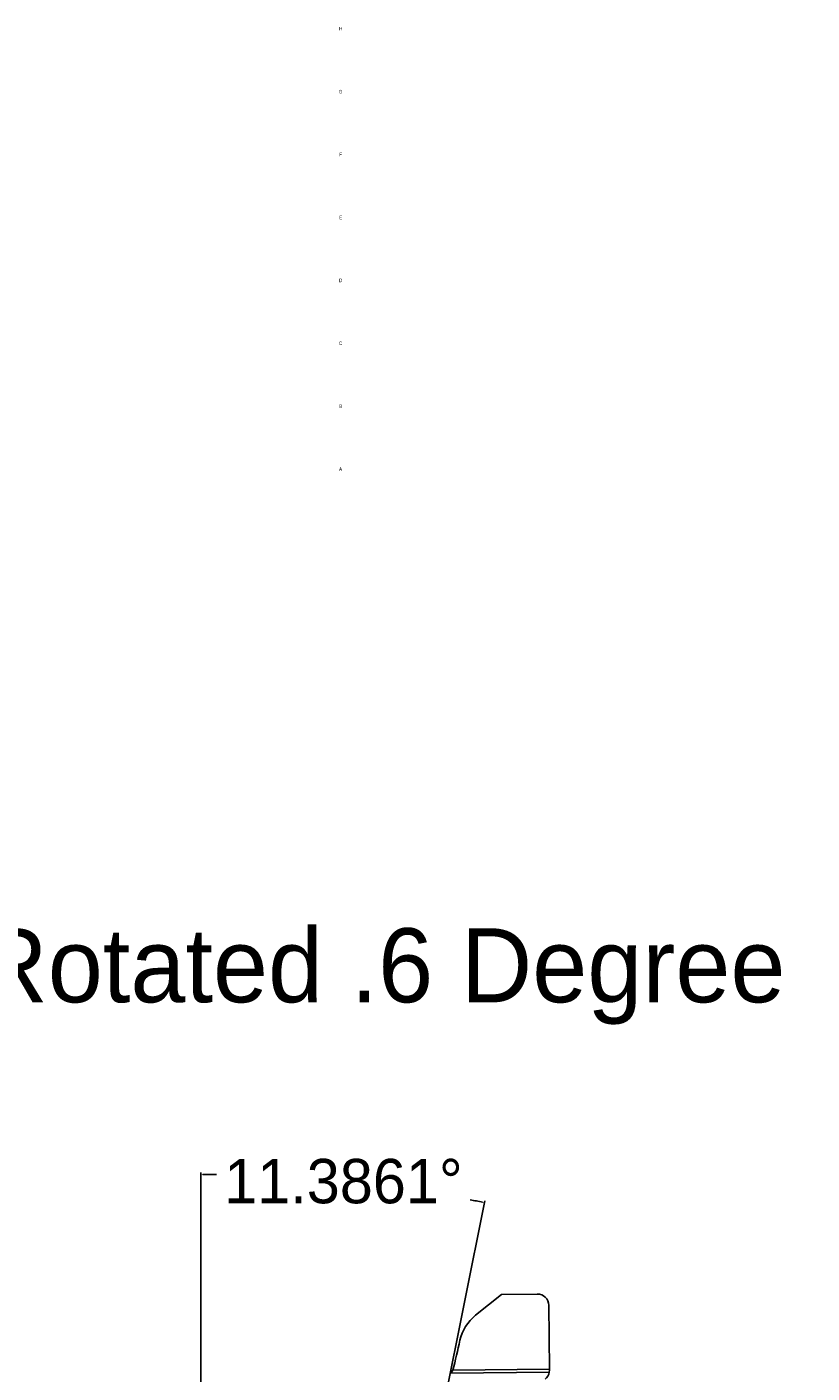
# Model space of a CAD drawing. Header units: inches. Extents: x -122 to 123, y -201 to 75.
# Tile 191 of 191: x 18 to 71, y -18 to 73. Entities that reach past the tile are written whole.
import ezdxf

# ---------------------------------------------------------------- set-up
doc = ezdxf.new("R2010")
doc.units = ezdxf.units.IN
doc.header["$MEASUREMENT"] = 0
doc.header["$PDSIZE"] = -1
doc.styles.add('SLDTEXTSTYLE0', font='TXT', dxfattribs={"width": 0.75})
doc.dimstyles.get("Standard").update_dxf_attribs({"dimtxt": 0.18, "dimasz": 0.18, "dimexe": 0.18, "dimexo": 0.0625, "dimgap": 0.09, "dimtad": 0, "dimtih": 1, "dimtoh": 1, "dimdec": 4, "dimzin": 0, "dimdsep": 46, "dimtxsty": 'Standard', "dimcen": 0.09, "dimadec": 0, "dimazin": 0, "dimtfac": 1, "dimtdec": 4, "dimtofl": 0, "dimtmove": 0, "dimatfit": 3, "dimfxl": 1, "dimtolj": 1, "dimtzin": 0, "dimarcsym": 0})

# ---------------------------------------------------------------- blocks, each defined once
blk = doc.blocks.new('*D152')
at = {"color": 0, "lineweight": -2}
for p, q in [((30.115, -27.498), (30.115, -4.015)), ((46.038, -22.082), (49.291, -5.926))]:
    blk.add_line(p, q, dxfattribs=at)
for start, end in [(89.37201, 89.92322), (78.69071, 79.19673)]:
    blk.add_arc((30.115, -101.149), 97.01, start, end, dxfattribs=at)
at = {"color": 0}
for points in [[(30.245, -4.118), (30.245, -4.161), (30.115, -4.14)], [(49.135, -6.044), (49.143, -6.002), (49.266, -6.049)]]:
    blk.add_solid(points, dxfattribs=at)
at = {"layer": 'Defpoints', "color": 0}
for p in [(42.929, -4.99), (46.028, -22.131), (30.115, -27.548), (30.115, -52.118), (37.158, -66.176)]:
    blk.add_point(p, dxfattribs=at)
at = {"color": 0, "insert": (39.738, -4.618), "char_height": 3, "attachment_point": 5}
blk.add_mtext('\\A1;11.3861%%d', dxfattribs=at)

msp = doc.modelspace()

# ---------------------------------------------------------------- linework, layer by layer
at = {"color": 7, "linetype": 'Continuous', "lineweight": 25}
for p, q in [((50.40684, -12.25485), (48.6619, -13.66152)), ((50.40684, -12.25485), (48.6619, -13.66152)), ((52.82935, -12.22948), (50.40684, -12.25485)), ((52.82935, -12.22948), (50.40684, -12.25485)), ((53.59928, -12.98346), (53.64454, -17.30497)), ((53.59928, -12.98346), (53.64454, -17.30497)), ((47.13451, -17.37314), (46.98804, -17.5636)), ((47.13451, -17.37314), (46.98804, -17.5636)), ((53.63517, -17.494), (46.98804, -17.5636)), ((53.63517, -17.494), (46.98804, -17.5636)), ((47.13451, -17.37314), (53.64454, -17.30497)), ((47.13451, -17.37314), (53.64454, -17.30497)), ((53.63517, -17.494), (53.64514, -17.36284)), ((53.63517, -17.494), (53.64514, -17.36284)), ((53.64514, -17.36284), (53.64454, -17.30497)), ((53.64514, -17.36284), (53.64454, -17.30497))]:
    msp.add_line(p, q, dxfattribs=at)
for centre, radius, start, end in [((52.83733, -12.99144), 0.762, 0.5999607, 90.5999555), ((52.83733, -12.99144), 0.762, 0.5999607, 90.5999555), ((50.57485, -16.03448), 3.048, 128.8737941, 167.0311655), ((50.57485, -16.03448), 3.048, 128.8737941, 167.0311655), ((-457.12257, 100.88587), 517.9386, 346.8014459, 347.0311655), ((-457.12257, 100.88587), 517.9386, 346.8014459, 347.0311655), ((52.88319, -17.37082), 0.762, 307.6831145, 350.6977233), ((52.88319, -17.37082), 0.762, 307.6831145, 350.6977233)]:
    msp.add_arc(centre, radius, start, end, dxfattribs=at)

# ---------------------------------------------------------------- texts
msp.add_text('Rotated .6 Degree', height=5).set_placement((14.94772, 7.48187))
at = {"color": 7, "linetype": 'Continuous', "lineweight": 0, "char_height": 0.24, "attachment_point": 2, "style": 'SLDTEXTSTYLE0'}
for s, insert in [('H', (39.55338, 73.36776)), ('G', (39.55321, 69.11621)), ('F', (39.55146, 64.86776)), ('E', (39.55438, 60.61776)), ('D', (39.55121, 56.36621)), ('C', (39.55146, 52.11776)), ('B', (39.55213, 47.86776)), ('A', (39.54438, 43.61776))]:
    msp.add_mtext(s, dxfattribs=dict(at, insert=insert))

# ---------------------------------------------------------------- dimensions: what is measured, and where the dimension line sits
dim = msp.add_angular_dim_2l(base=(42.9293, -4.98967), line1=((37.15769, -66.17626), (46.02765, -22.13091)), line2=((30.11472, -52.11822), (30.11472, -27.54754)), dimstyle='Standard', override={"dimtxt": 3, "dimasz": 0.13, "dimexe": 0.125, "dimexo": 0.05, "dimgap": 0.06, "dimzin": 1, "dimadec": 4, "dimtzin": 1})
dim.commit()
dim.dimension.update_dxf_attribs({"geometry": '*D152', "text_midpoint": (39.73798, -4.61806)})

doc.saveas('drawing.dxf')
